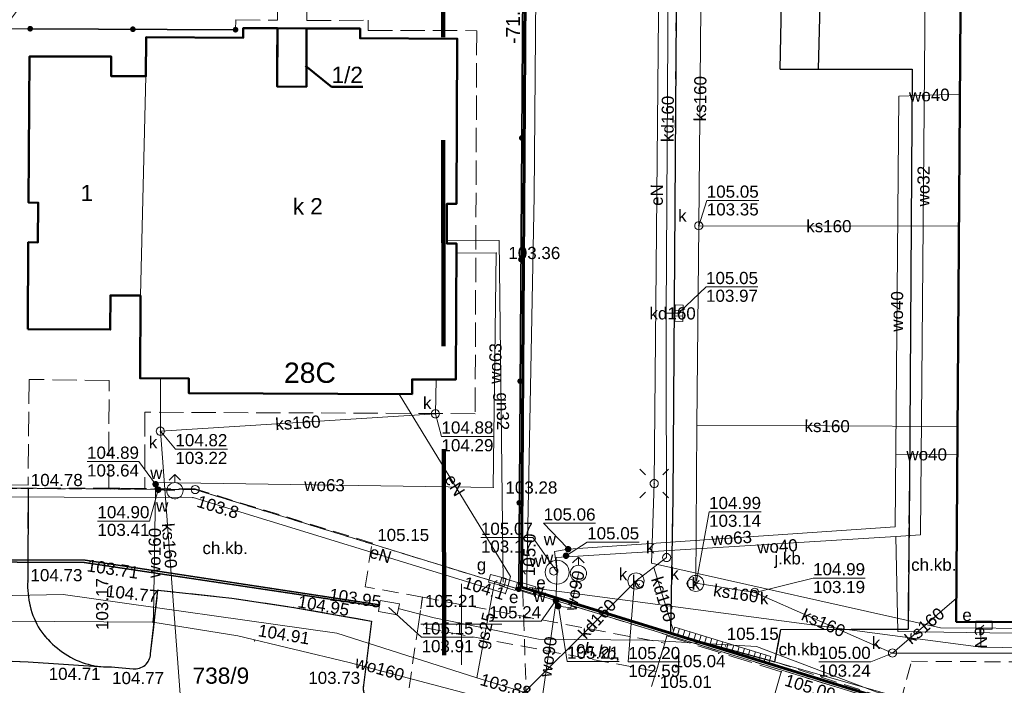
# Model space of a CAD drawing. Extents: x 6447898 to 6448503, y 5806748 to 5807122.
# Tile 20 of 50: x 6448123 to 6448183, y 5806896 to 5806937. Entities that reach past the tile are written whole.
import ezdxf
from ezdxf.enums import TextEntityAlignment as Align

# ---------------------------------------------------------------- set-up
doc = ezdxf.new("R2010")
doc.units = 0
doc.header["$PDSIZE"] = 0.75
for name, pattern in [('DASHED', [19.05, 12.7, -6.35]), ('PRZER1-1', [2, 1, -1]), ('PRZER2-1', [3, 2, -1]), ('PRZER3-1', [4, 3, -1]), ('PRZER4-1', [5, 4, -1])]:
    doc.linetypes.add(name, pattern=pattern)
doc.layers.get('0').update_dxf_attribs({"linetype": 'CONTINUOUS', "lineweight": 13})
for name, color, linetype, lineweight in [('GEPADR_O', 7, 'CONTINUOUS', 18), ('GEPPGD', 7, 'CONTINUOUS', 18), ('GESBLO', 7, 'CONTINUOUS', 18), ('GESBLO_O', 7, 'CONTINUOUS', 18), ('GESBZN', 7, 'PRZER4-1', 50), ('GESBZN_O', 7, 'PRZER4-1', 50), ('GESBZO', 1, 'CONTINUOUS', 50), ('GESBZO_O', 1, 'CONTINUOUS', 50), ('GESDZI', 7, 'CONTINUOUS', 18), ('GESDZI_O', 7, 'CONTINUOUS', 18), ('GESKKL', 3, 'PRZER3-1', 18), ('GESUZY', 3, 'PRZER1-1', 18), ('GSLKFU', 7, 'CONTINUOUS', 18), ('GSLKOG', 7, 'CONTINUOUS', 35), ('GSLKRW', 7, 'CONTINUOUS', 25), ('GSPWPS', 7, 'CONTINUOUS', 13), ('GSPWPS_O', 7, 'CONTINUOUS', 13), ('GSSKOA', 7, 'PRZER3-1', 18), ('GSSKOA_O', 7, 'PRZER3-1', 18), ('GSSKOD', 7, 'PRZER2-1', 18), ('GSSKOD_O', 7, 'PRZER2-1', 18), ('GULEPR', 240, 'CONTINUOUS', 18), ('GULEPR_O', 240, 'CONTINUOUS', 18), ('GULGPR', 2, 'CONTINUOUS', 18), ('GULGPR_O', 2, 'CONTINUOUS', 18), ('GULKDK', 32, 'CONTINUOUS', 18), ('GULKPR', 32, 'CONTINUOUS', 18), ('GULKPR_O', 32, 'CONTINUOUS', 18), ('GULLOB', 7, 'CONTINUOUS', 35), ('GULTPR', 30, 'CONTINUOUS', 18), ('GULWPR', 5, 'CONTINUOUS', 18), ('GULWPR_O', 5, 'CONTINUOUS', 18), ('GUPELA', 7, 'CONTINUOUS', 18), ('GUPESE', 240, 'CONTINUOUS', 18), ('GUPESE_O', 240, 'CONTINUOUS', 18), ('GUPGSG', 2, 'CONTINUOUS', 18), ('GUPGSG_O', 2, 'CONTINUOUS', 18), ('GUPIWZ', 7, 'CONTINUOUS', 18), ('GUPIWZ_O', 7, 'CONTINUOUS', 18), ('GUPKKS', 32, 'CONTINUOUS', 18), ('GUPKSD', 32, 'CONTINUOUS', 18), ('GUPKSD_O', 32, 'CONTINUOUS', 18), ('GUPPRZ', 7, 'CONTINUOUS', 18), ('GUPPRZ_O', 7, 'CONTINUOUS', 18), ('GUPWDT', 5, 'CONTINUOUS', 18), ('GUPWZA', 5, 'CONTINUOUS', 18), ('GUPWZA_O', 5, 'CONTINUOUS', 18), ('GUSIKP', 7, 'CONTINUOUS', 18), ('GUSKSD', 32, 'CONTINUOUS', 18), ('GUSKSD_O', 32, 'CONTINUOUS', 18), ('obrys', 130, 'DASHED', 120)]:
    doc.layers.add(name, color=color, linetype=linetype, lineweight=lineweight)
doc.layers.add('OBRYS DZIAŁKA', color=7, linetype='CONTINUOUS', lineweight=60, true_color=0xffff4d)
doc.styles.add('GEO-INFO', font='arial.ttf')

# ---------------------------------------------------------------- blocks, each defined once
blk = doc.blocks.new('KOLO')
blk.add_hatch(color=0).paths.add_polyline_path([(-0.5, 0), (-0.482963, -0.12941), (-0.433013, -0.25), (-0.353553, -0.353553), (-0.25, -0.433013), (-0.12941, -0.482963), (0, -0.5), (0.12941, -0.482963), (0.25, -0.433013), (0.353553, -0.353553), (0.433013, -0.25), (0.482963, -0.12941), (0.5, 0), (0.482963, 0.12941), (0.433013, 0.25), (0.353553, 0.353553), (0.25, 0.433013), (0.12941, 0.482963), (0, 0.5), (-0.12941, 0.482963), (-0.25, 0.433013), (-0.353553, 0.353553), (-0.433013, 0.25), (-0.482963, 0.12941)])
blk = doc.blocks.new('PION_C')
at = {"color": 0}
blk.add_lwpolyline([(0, 0.5), (0, -0.5)], dxfattribs=at)
blk = doc.blocks.new('SUEO')
blk.add_hatch(color=0).paths.add_polyline_path([(-0.002174, 0.089974), (0.023762, 0.086807), (0.042561, 0.0793), (0.060131, 0.066965), (0.076266, 0.047786), (0.086234, 0.025762), (0.089972, 0.002226), (0.088646, -0.015553), (0.081114, -0.038994), (0.066834, -0.060276), (0.049699, -0.075033), (0.027576, -0.085671), (0.004027, -0.08991), (-0.019639, -0.087831), (-0.040932, -0.080154), (-0.059082, -0.067892), (-0.073734, -0.051607), (-0.08374, -0.032979), (-0.089221, -0.011817), (-0.089063, 0.012951), (-0.082571, 0.035806), (-0.069528, 0.057148), (-0.048957, 0.075519), (-0.026898, 0.085887)])
at = {"color": 0}
for points in [[(-1.767767, 1.767767), (-1.06066, 1.06066)], [(1.767767, 1.767767), (1.06066, 1.06066)], [(-1.767767, -1.767767), (-1.06066, -1.06066)], [(1.767767, -1.767767), (1.06066, -1.06066)]]:
    blk.add_lwpolyline(points, dxfattribs=at)
blk = doc.blocks.new('OKRAG_PELNY')
at = {"color": 0}
blk.add_lwpolyline([(0, 0.5), (0.12941, 0.482963), (0.25, 0.433013), (0.353553, 0.353553), (0.433013, 0.25), (0.482963, 0.12941), (0.5, 0), (0.482963, -0.12941), (0.433013, -0.25), (0.353553, -0.353553), (0.25, -0.433013), (0.12941, -0.482963), (0, -0.5), (-0.12941, -0.482963), (-0.25, -0.433013), (-0.353553, -0.353553), (-0.433013, -0.25), (-0.482963, -0.12941), (-0.5, 0), (-0.482963, 0.12941), (-0.433013, 0.25), (-0.353553, 0.353553), (-0.25, 0.433013), (-0.12941, 0.482963)], close=True, dxfattribs=at)
blk = doc.blocks.new('POINT')
at = {"color": 0}
blk.add_point((0, 0), dxfattribs=at)
blk = doc.blocks.new('SZAFA1')
at = {"color": 0}
blk.add_lwpolyline([(-1, -0.5), (-1, 0.5), (1, 0.5), (1, -0.5)], close=True, dxfattribs=at)
blk = doc.blocks.new('SUUS05')
at = {"color": 0}
blk.add_lwpolyline([(0.5, -0.25), (-0.5, -0.25), (-0.5, 0.25), (0.5, 0.25)], close=True, dxfattribs=at)
for points in [[(-0.175, -0.25), (-0.175, 0.25)], [(0.175, -0.25), (0.175, 0.25)]]:
    blk.add_lwpolyline(points, dxfattribs=at)
blk = doc.blocks.new('SUUS02')
at = {"color": 0}
for points in [[(-0.707107, 1.292893), (0, 2), (0.707107, 1.292893)], [(0, 1), (0, 2)]]:
    blk.add_lwpolyline(points, dxfattribs=at)
blk.add_lwpolyline([(0, 1), (0.173648, 0.984808), (0.34202, 0.939693), (0.5, 0.866025), (0.642788, 0.766044), (0.766044, 0.642788), (0.866025, 0.5), (0.939693, 0.34202), (0.984808, 0.173648), (1, 0), (0.984808, -0.173648), (0.939693, -0.34202), (0.866025, -0.5), (0.75575, -0.654861), (0.618159, -0.786053), (0.458227, -0.888835), (0.281733, -0.959493), (0.095056, -0.995472), (-0.095056, -0.995472), (-0.281733, -0.959493), (-0.458227, -0.888835), (-0.618159, -0.786053), (-0.75575, -0.654861), (-0.866025, -0.5), (-0.945001, -0.327068), (-0.989821, -0.142315), (-0.998867, 0.047582), (-0.971812, 0.235759), (-0.909632, 0.415415), (-0.814576, 0.580057), (-0.690079, 0.723734), (-0.540641, 0.841254), (-0.371662, 0.928368), (-0.189251, 0.981929)], close=True, dxfattribs=at)
blk = doc.blocks.new('KTOK04')
at = {"color": 0}
blk.add_lwpolyline([(0, 0), (-0.01711, -0.261052), (-0.068148, -0.517638), (-0.152241, -0.765367), (-0.267949, -1), (-0.413293, -1.217523), (-0.585786, -1.414214), (-0.782477, -1.586707), (-1, -1.732051)], dxfattribs=at)
blk = doc.blocks.new('EPPGN')
blk.add_hatch(color=0).paths.add_polyline_path([(0, -0.09), (0.027812, -0.085595), (0.052901, -0.072812), (0.072812, -0.052901), (0.085595, -0.027812), (0.09, 0), (0.085595, 0.027812), (0.072812, 0.052901), (0.052901, 0.072812), (0.027812, 0.085595), (0, 0.09), (-0.027812, 0.085595), (-0.052901, 0.072812), (-0.072812, 0.052901), (-0.085595, 0.027812), (-0.09, 0), (-0.085595, -0.027812), (-0.072812, -0.052901), (-0.052901, -0.072812), (-0.027812, -0.085595)])
blk = doc.blocks.new('EPPGS')
at = {"color": 0}
blk.add_lwpolyline([(0, 0.5), (0.154508, 0.475528), (0.293893, 0.404508), (0.404508, 0.293893), (0.475528, 0.154508), (0.5, 0), (0.475528, -0.154508), (0.404508, -0.293893), (0.293893, -0.404508), (0.154508, -0.475528), (0, -0.5), (-0.154508, -0.475528), (-0.293893, -0.404508), (-0.404508, -0.293893), (-0.475528, -0.154508), (-0.5, 0), (-0.475528, 0.154508), (-0.404508, 0.293893), (-0.293893, 0.404508), (-0.154508, 0.475528)], close=True, dxfattribs=at)

msp = doc.modelspace()

# ---------------------------------------------------------------- linework, layer by layer
at = {"elevation": 100, "flags": 128}
for points in [[(6448150, 5806897.5), (6448150, 5806902.5)], [(6448147.5, 5806900), (6448152.5, 5806900)]]:
    msp.add_lwpolyline(points, dxfattribs=at)
at = {"layer": 'GESBLO', "elevation": 10.18}
for points in [[(6448130.54, 5806933.8), (6448130.55, 5806936.2), (6448136.55, 5806936.17), (6448136.55, 5806936.77), (6448138.65, 5806936.76), (6448138.64, 5806933.16), (6448140.44, 5806933.15), (6448140.45, 5806936.75), (6448143.75, 5806936.74), (6448143.75, 5806936.14), (6448149.75, 5806936.11), (6448149.71, 5806925.94), (6448149.11, 5806925.94), (6448149.1, 5806923.49), (6448149.7, 5806923.49), (6448149.66, 5806915.09), (6448146.96, 5806915.1), (6448146.96, 5806914.2), (6448133.18, 5806914.26), (6448133.18, 5806915.16), (6448130.18, 5806915.17), (6448130.2, 5806920.27)], [(6448123.35, 5806935.01), (6448128.4, 5806935.01), (6448128.39, 5806933.81), (6448130.54, 5806933.8), (6448130.2, 5806920.27), (6448128.35, 5806920.28), (6448128.34, 5806918.18), (6448123.25, 5806918.2), (6448123.28, 5806923.56), (6448123.88, 5806923.55), (6448123.9, 5806926), (6448123.3, 5806926.01)]]:
    msp.add_lwpolyline(points, close=True, dxfattribs=at)
at = {"layer": 'GESBZN', "ltscale": 0.5, "elevation": 10.18}
msp.add_lwpolyline([(6448138.65, 5806936.76), (6448138.64, 5806933.16), (6448140.44, 5806933.15), (6448140.45, 5806936.75)], close=True, dxfattribs=at)
at = {"layer": 'GESBZN_O', "elevation": 10.8, "flags": 128}
msp.add_lwpolyline([(6448143.929, 5806933.156), (6448141.988, 5806933.156), (6448139.683, 5806934.988)], dxfattribs=at)
at = {"layer": 'GESBZO', "elevation": 10.18}
for points in [[(6448180.92, 5806955.26), (6448205.93, 5806955.09), (6448205.53, 5806900.04), (6448180.53, 5806900.16)], [(6448123.25, 5806918.2), (6448123.28, 5806923.56), (6448123.88, 5806923.55), (6448123.9, 5806926), (6448123.3, 5806926.01), (6448123.35, 5806935.01), (6448128.4, 5806935.01), (6448128.39, 5806933.81), (6448130.54, 5806933.8), (6448130.55, 5806936.2), (6448136.55, 5806936.17), (6448136.55, 5806936.77), (6448138.65, 5806936.76), (6448138.64, 5806933.16), (6448140.44, 5806933.15), (6448140.45, 5806936.75), (6448143.75, 5806936.74), (6448143.75, 5806936.14), (6448149.75, 5806936.11), (6448149.71, 5806925.94), (6448149.11, 5806925.94), (6448149.1, 5806923.49), (6448149.7, 5806923.49), (6448149.66, 5806915.09), (6448146.96, 5806915.1), (6448146.96, 5806914.2), (6448133.18, 5806914.26), (6448133.18, 5806915.16), (6448130.18, 5806915.17), (6448130.2, 5806920.27), (6448128.35, 5806920.28), (6448128.34, 5806918.18)]]:
    msp.add_lwpolyline(points, close=True, dxfattribs=at)
at = {"layer": 'GESDZI', "elevation": 10.22}
msp.add_lwpolyline([(6447947.144, 5807106.691), (6447943.57, 5806972.007), (6447945.952, 5806961.309), (6447947.76, 5806958.22), (6447958.842, 5806964.609), (6447965.851, 5806952.15), (6447965.901, 5806954.89), (6447976.35, 5806954.66), (6447976.081, 5806941.611), (6447968.351, 5806941.801), (6447965.751, 5806946.39), (6447958.522, 5806959.149), (6447949.97, 5806954.35), (6447974.881, 5806910.343), (6447975.461, 5806909.323), (6448108.58, 5806908.47), (6448109, 5806973.47), (6448154, 5806973.18), (6448153.539, 5806902.166), (6448290.541, 5806859.987)], dxfattribs=at)
for points in [[(6448108.58, 5806908.47), (6448133.583, 5806908.31), (6448153.539, 5806902.166), (6448154, 5806973.18), (6448109, 5806973.47)], [(6448281.342, 5806841.899), (6448290.514, 5806841.988), (6448290.541, 5806859.987), (6448153.539, 5806902.166), (6448133.583, 5806908.31), (6448108.58, 5806908.47), (6447975.461, 5806909.323), (6447986.863, 5806889.257), (6448130.513, 5806888.326)]]:
    msp.add_lwpolyline(points, close=True, dxfattribs=at)
at = {"layer": 'GESKKL', "ltscale": 0.5}
msp.add_line((6448215.42, 5806883.11, 10.06), (6448153.785, 5806902.09, 10.06), dxfattribs=at)
at = {"layer": 'GESUZY', "ltscale": 0.5}
for p, q in [((6448153.95, 5806966.02, 10.08), (6448153.539, 5806902.166, 10.08)), ((6448133.583, 5806908.31, 10.08), (6448118.829, 5806908.405, 10.08)), ((6448153.539, 5806902.166, 10.08), (6448133.583, 5806908.31, 10.08)), ((6448153.539, 5806902.166, 10.08), (6448153.785, 5806902.09, 10.08)), ((6448153.785, 5806902.09, 10.08), (6448153.539, 5806902.166, 10.08)), ((6448215.42, 5806883.11, 10.08), (6448153.785, 5806902.09, 10.08)), ((6448153.785, 5806902.09, 10.08), (6448215.42, 5806883.11, 10.08))]:
    msp.add_line(p, q, dxfattribs=at)
at = {"layer": 'GESUZY', "linetype": 'PRZER2-1', "ltscale": 0.5}
msp.add_line((6448153.785, 5806902.09, 10.08), (6448154.503, 5806880.942, 10.08), dxfattribs=at)
at = {"layer": 'GESUZY', "ltscale": 0.5, "elevation": 10.08}
msp.add_lwpolyline([(6448132.87, 5806973.316), (6448109, 5806973.47), (6448108.86, 5806951.35), (6448108.58, 5806908.47), (6448118.829, 5806908.405), (6448133.583, 5806908.31), (6448153.539, 5806902.166), (6448153.95, 5806966.02), (6448154, 5806973.18)], close=True, dxfattribs=at)
at = {"layer": 'GSLKFU', "elevation": 10.18}
msp.add_lwpolyline([(6448123.4, 5806936.73), (6448122.12, 5806936.72)], dxfattribs=at)
at = {"layer": 'GSLKOG', "elevation": 10.18}
for points in [[(6448107.95, 5806914.48), (6448108.6, 5806914.48), (6448108.84, 5806947.36), (6448108.86, 5806951.35), (6448109.02, 5806973.47), (6448154.03, 5806973.17), (6448153.539, 5806902.166)], [(6448123.4, 5806936.73), (6448136.07, 5806936.67)]]:
    msp.add_lwpolyline(points, dxfattribs=at)
at = {"layer": 'GSLKRW', "elevation": 10.18}
for points in [[(6448202.92, 5806955.5), (6448180.08, 5806955.55), (6448180.03, 5806949.16), (6448172.14, 5806949.24), (6448172.15, 5806946.23), (6448171.87, 5806945.5), (6448171.04, 5806945.23), (6448170.22, 5806945.41), (6448169.87, 5806946.11), (6448169.87, 5806955.48), (6448163.37, 5806955.61), (6448163.05, 5806907.83), (6448162.91, 5806899.45), (6448169.35, 5806897.68), (6448169.72, 5806899.68), (6448177.56, 5806899.7)], [(6448169.68, 5806934.24), (6448169.75, 5806938.26), (6448170.03, 5806938.96), (6448170.9, 5806939.27), (6448171.77, 5806938.99), (6448172.12, 5806938.2), (6448172.01, 5806934.23), (6448177.81, 5806934.23), (6448177.64, 5806908.72), (6448177.56, 5806899.7)], [(6448169.68, 5806934.24), (6448172.01, 5806934.23)]]:
    msp.add_lwpolyline(points, dxfattribs=at)
for points in [[(6448113.17, 5806897.96, 0.156236), (6448116.04, 5806899.15, 0.080446), (6448117.08, 5806900.33, 0.134923), (6448117.8, 5806902.57), (6448117.83, 5806907.19), (6448117.84, 5806908.49), (6448123.27, 5806908.4), (6448123.25, 5806902.67, 0.150589), (6448124, 5806899.67, 0.070763), (6448125.08, 5806898.52, 0.155555), (6448127.95, 5806897.37)], [(6448119.14, 5806897.86), (6448123.28, 5806897.68), (6448127.95, 5806897.37), (6448128.4, 5806897.37), (6448129.75, 5806897.25, 0.420523), (6448130.83, 5806898.17), (6448131.28, 5806902.11), (6448135.84, 5806901.61), (6448139.66, 5806901.04), (6448144.46, 5806900.2), (6448143.96, 5806896.24, 0.394425), (6448144.72, 5806895.09), (6448146.55, 5806894.59), (6448145.41, 5806888.23)]]:
    msp.add_lwpolyline(points, format="xyb", dxfattribs=at)
at = {"layer": 'GSSKOA', "ltscale": 0.5, "elevation": 10.18}
for points in [[(6448117.9, 5806936.74), (6448123.4, 5806936.73), (6448136.07, 5806936.67), (6448136.08, 5806937.27), (6448138.66, 5806937.26), (6448138.67, 5806939.8), (6448140.47, 5806939.77), (6448140.46, 5806937.24), (6448144.25, 5806937.25), (6448144.25, 5806936.62), (6448150.95, 5806936.61), (6448150.85, 5806912.99), (6448130.47, 5806913.08), (6448130.47, 5806908.39), (6448128.25, 5806908.37), (6448128.27, 5806915.04), (6448123.33, 5806915.1), (6448123.27, 5806908.58), (6448117.75, 5806908.65)], [(6448177.64, 5806908.72), (6448177.56, 5806899.7), (6448169.72, 5806899.68), (6448169.35, 5806897.68), (6448162.91, 5806899.45), (6448163.05, 5806907.83)]]:
    msp.add_lwpolyline(points, dxfattribs=at)
for points in [[(6448123.25, 5806918.2), (6448123.28, 5806923.56), (6448123.88, 5806923.55), (6448123.9, 5806926), (6448123.3, 5806926.01), (6448123.35, 5806935.01), (6448128.4, 5806935.01), (6448128.39, 5806933.81), (6448130.54, 5806933.8), (6448130.55, 5806936.2), (6448136.55, 5806936.17), (6448136.55, 5806936.77), (6448138.65, 5806936.76), (6448138.64, 5806933.16), (6448140.44, 5806933.15), (6448140.45, 5806936.75), (6448143.75, 5806936.74), (6448143.75, 5806936.14), (6448149.75, 5806936.11), (6448149.71, 5806925.94), (6448149.11, 5806925.94), (6448149.1, 5806923.49), (6448149.7, 5806923.49), (6448149.66, 5806915.09), (6448146.96, 5806915.1), (6448146.96, 5806914.2), (6448133.18, 5806914.26), (6448133.18, 5806915.16), (6448130.18, 5806915.17), (6448130.2, 5806920.27), (6448128.35, 5806920.28), (6448128.34, 5806918.18)], [(6448145.566, 5806889.099), (6448146.358, 5806893.52), (6448152.81, 5806892.32), (6448158.48, 5806891.38), (6448158.76, 5806892.57), (6448160.58, 5806892.34), (6448162.02, 5806897.09), (6448162.55, 5806898.84), (6448162.68, 5806899.28), (6448169.74, 5806897.07), (6448168.06, 5806891.33), (6448167.64, 5806890.87), (6448167.34, 5806889.27), (6448176.51, 5806887.25), (6448188.07, 5806884.46), (6448192.73, 5806883.31), (6448196.92, 5806882.22), (6448195.78, 5806877.91), (6448183.27, 5806881.14), (6448164.71, 5806885.32), (6448157.59, 5806886.89), (6448150.88, 5806888.18)]]:
    msp.add_lwpolyline(points, close=True, dxfattribs=at)
msp.add_lwpolyline([(6448119.14, 5806897.86), (6448123.28, 5806897.68), (6448127.95, 5806897.37), (6448128.4, 5806897.37), (6448129.75, 5806897.25, 0.420523), (6448130.83, 5806898.17), (6448131.28, 5806902.11), (6448135.84, 5806901.61), (6448139.66, 5806901.04), (6448144.46, 5806900.2), (6448143.96, 5806896.24, 0.394425), (6448144.72, 5806895.09), (6448146.55, 5806894.59), (6448145.41, 5806888.23), (6448142.99, 5806888.77), (6448136.6, 5806889.82), (6448131.79, 5806890.48), (6448127.69, 5806890.86), (6448121.28, 5806891.28)], format="xyb", dxfattribs=at)
at = {"layer": 'GSSKOD', "ltscale": 0.5, "elevation": 10.18}
for points in [[(6448163.37, 5806955.61), (6448163.05, 5806907.83)], [(6448177.64, 5806908.72), (6448177.56, 5806899.7), (6448169.72, 5806899.68), (6448169.35, 5806897.68), (6448177.09, 5806895.15), (6448177.77, 5806897.72), (6448194.19, 5806897.63), (6448192.16, 5806891.22), (6448195.09, 5806890.11), (6448197.46, 5806897.55), (6448202.67, 5806897.46), (6448199.77, 5806888.38), (6448202.68, 5806887.37), (6448205.87, 5806894.01), (6448205.93, 5806900.38), (6448206.23, 5806952.54)]]:
    msp.add_lwpolyline(points, dxfattribs=at)
for points in [[(6448180.92, 5806955.26), (6448205.93, 5806955.09), (6448205.53, 5806900.04), (6448180.53, 5806900.16)], [(6448162.55, 5806898.84), (6448162.02, 5806897.09), (6448147.335, 5806899.855), (6448147.6, 5806901.67)]]:
    msp.add_lwpolyline(points, close=True, dxfattribs=at)
for points in [[(6448113.17, 5806897.96, 0.156236), (6448116.04, 5806899.15, 0.080446), (6448117.08, 5806900.33, 0.134923), (6448117.8, 5806902.57), (6448117.83, 5806907.19), (6448117.84, 5806908.49), (6448123.27, 5806908.4), (6448123.25, 5806902.67, 0.150589), (6448124, 5806899.67, 0.070763), (6448125.08, 5806898.52, 0.155555), (6448127.95, 5806897.37), (6448123.28, 5806897.68), (6448119.14, 5806897.86)], [(6448123.27, 5806908.4), (6448123.25, 5806902.67, 0.150589), (6448124, 5806899.67, 0.070763), (6448125.08, 5806898.52, 0.155555), (6448127.95, 5806897.37), (6448128.4, 5806897.37), (6448129.75, 5806897.25, 0.420523), (6448130.83, 5806898.17), (6448131.28, 5806902.11), (6448135.84, 5806901.61), (6448139.66, 5806901.04), (6448144.46, 5806900.2), (6448143.96, 5806896.24, 0.394425), (6448144.72, 5806895.09), (6448146.55, 5806894.59), (6448147.335, 5806899.855), (6448147.5, 5806900.96), (6448147.6, 5806901.67), (6448144.07, 5806902.32), (6448144.49, 5806905.01), (6448133.57, 5806908.35), (6448130.43, 5806908.38), (6448128.29, 5806908.39)]]:
    msp.add_lwpolyline(points, format="xyb", close=True, dxfattribs=at)
at = {"layer": 'GULEPR', "elevation": 10.14}
for points in [[(6448103.443, 5806978.883), (6448110, 5806978.18), (6448110.18, 5806977.92), (6448109.97, 5806974.21), (6448110.23, 5806973.96), (6448133.89, 5806974.09), (6448154.48, 5806973.99), (6448154.71, 5806973.8), (6448154.64, 5806960.82), (6448154.62, 5806941.35), (6448154.5, 5806926.42), (6448154.04, 5806902.85), (6448154.05, 5806902.34), (6448154.04, 5806902.21)], [(6448206.92, 5806958.68), (6448207.5, 5806958.63), (6448207.05, 5806898.22), (6448205.78, 5806898.23), (6448182.06, 5806898.59), (6448154.18, 5806902.28)], [(6448179.57, 5806899.79), (6448161.74, 5806903.77), (6448161.899, 5806908.678), (6448162.225, 5806944.272)], [(6448152.91, 5806902.48), (6448153.03, 5806902.95), (6448146.16, 5806914.2)], [(6448152.91, 5806902.48), (6448152.89, 5806902.37), (6448152.72, 5806901.9), (6448133.45, 5806907.82), (6448109.56, 5806907.89), (6448109.1, 5806907.9)], [(6448193.26, 5806900.1), (6448193.26, 5806899.71), (6448179.57, 5806899.79)], [(6448182.06, 5806898.59), (6448182.05, 5806899.78), (6448182.241, 5806899.951)]]:
    msp.add_lwpolyline(points, dxfattribs=at)
at = {"layer": 'GULGPR', "elevation": 10.14}
for points in [[(6448152.58, 5806902.6), (6448152.33, 5806923.67), (6448149.1, 5806923.69)], [(6448150.96, 5806896.7), (6448152.04, 5806902.58), (6448152.22, 5806902.71)], [(6448080.27, 5806886.92), (6448080.28, 5806887.42), (6448080.4, 5806893.42), (6448080.56, 5806901.86), (6448081.128, 5806901.886), (6448097.56, 5806901.84), (6448108.38, 5806901.94), (6448116.11, 5806901.65), (6448125.43, 5806901.83), (6448142.31, 5806899.45), (6448150.96, 5806896.7), (6448173.04, 5806889.99), (6448195.98, 5806882.96), (6448218.89, 5806875.87), (6448241.85, 5806868.78), (6448264.78, 5806861.77), (6448287.06, 5806854.88)]]:
    msp.add_lwpolyline(points, dxfattribs=at)
at = {"layer": 'GULKDK', "elevation": 10.14}
for points in [[(6448163.163, 5806899.829), (6448169.103, 5806898.009)], [(6448163.017, 5806899.351), (6448168.957, 5806897.531)]]:
    msp.add_lwpolyline(points, dxfattribs=at)
at = {"layer": 'GULKPR', "elevation": 10.14}
for points in [[(6448164.47, 5806902.53), (6448164.52, 5806912.28), (6448164.65, 5806924.58), (6448164.79, 5806940.25), (6448165.02, 5806954.63)], [(6448162.79, 5806943.15), (6448162.64, 5806919.19), (6448162.665, 5806904.117), (6448160.777, 5806902.674), (6448151.47, 5806893.39), (6448144.5, 5806894.44)], [(6448164.65, 5806924.58), (6448180.7, 5806924.56)], [(6448162.64, 5806919.19), (6448163.43, 5806919.19)], [(6448131.43, 5806911.91), (6448131.43, 5806915.166)], [(6448148.4, 5806912.98), (6448148.448, 5806915.094)], [(6448131.43, 5806911.91), (6448148.4, 5806912.98)], [(6448164.52, 5806912.28), (6448180.62, 5806912.2)], [(6448132.97, 5806891.56), (6448131.43, 5806911.91)], [(6448161.88, 5806903.51), (6448163.09, 5806899.59)], [(6448168.1, 5806901.97), (6448164.47, 5806902.53)], [(6448168.1, 5806901.97), (6448176.6, 5806898.23)], [(6448176.6, 5806898.23), (6448180.54, 5806901.61)], [(6448169.03, 5806897.77), (6448169.35, 5806897.68), (6448192.13, 5806891.16)], [(6448203.82, 5806897.87), (6448195.89, 5806898.22), (6448176.6, 5806898.23)]]:
    msp.add_lwpolyline(points, dxfattribs=at)
at = {"layer": 'GULLOB', "elevation": 10.12}
for points in [[(6448097.84, 5806904.07), (6448126.79, 5806903.95), (6448144.952, 5806901.208)], [(6448097.84, 5806903.96), (6448126.74, 5806903.82), (6448144.934, 5806901.089)]]:
    msp.add_lwpolyline(points, dxfattribs=at)
at = {"layer": 'GULTPR', "elevation": 10.14}
msp.add_lwpolyline([(6448190.92, 5806892.37), (6448175.63, 5806895.82), (6448168.22, 5806898.64), (6448161.44, 5806899.03), (6448154.77, 5806899.09), (6448148.32, 5806900.4), (6448146.11, 5806900.98)], dxfattribs=at)
at = {"layer": 'GULWPR', "elevation": 10.14}
for points in [[(6447931.17, 5806968.35), (6447931.68, 5806968.43), (6447941.86, 5806967.61), (6447951.32, 5806966.33), (6447952.16, 5806964.97), (6447958.14, 5806955.27), (6447964.25, 5806945.13), (6447967.72, 5806939.41), (6447976.3, 5806925.37), (6447983.83, 5806912.63), (6447989.8, 5806903), (6447990.74, 5806901.23), (6448005.3, 5806901.11), (6448031.8, 5806901.14), (6448053.72, 5806900.93), (6448064.23, 5806900.97), (6448081.44, 5806901.04), (6448090.77, 5806900.7), (6448092.71, 5806900.63), (6448097.35, 5806900.47), (6448111, 5806900.26), (6448115.82, 5806900.23), (6448130.97, 5806900.13)], [(6448178.33, 5806905.52), (6448178.69, 5806948.53), (6448177.959, 5806949.22)], [(6448176.76, 5806906.01), (6448176.99, 5806932.58)], [(6448176.99, 5806932.58), (6448180.76, 5806932.69)], [(6448131.14, 5806908.64), (6448131.15, 5806908.74), (6448151.97, 5806908.44), (6448152.15, 5806922.9), (6448149.697, 5806922.89)], [(6448180.61, 5806910.47), (6448176.81, 5806910.5)], [(6448130.97, 5806900.13), (6448131, 5806900.51), (6448131.14, 5806908.3), (6448131.14, 5806908.64)], [(6448132.33, 5806908.24), (6448131.3, 5806908.3), (6448131.14, 5806908.3)], [(6448176.76, 5806906.01), (6448156.59, 5806904.63), (6448155.75, 5806904.5), (6448155.91, 5806903.21)], [(6448155.91, 5806903.21), (6448155.86, 5806904.13), (6448176.8, 5806905.42), (6448178.33, 5806905.52)], [(6448176.8, 5806905.42), (6448176.94, 5806899.56), (6448184.02, 5806899.45), (6448197.17, 5806899.35), (6448202.68, 5806899.27)], [(6448155.91, 5806903.21), (6448155.84, 5806901.46), (6448155.81, 5806901.16), (6448154.9, 5806894.84), (6448154.83, 5806894.55)], [(6448155.81, 5806901.16), (6448155.97, 5806901.12), (6448156.75, 5806901.01), (6448157.22, 5806903.14)], [(6448290.52, 5806857.81), (6448278.77, 5806861.44), (6448250.97, 5806870.34), (6448239.49, 5806873.52), (6448227.38, 5806877.08), (6448215.68, 5806880.82), (6448199.11, 5806885.97), (6448179.9, 5806892.07), (6448169.8, 5806892.98), (6448163.76, 5806893.13), (6448160.34, 5806893.27), (6448158.02, 5806893.71), (6448154.83, 5806894.55), (6448151.89, 5806895.32), (6448143.07, 5806897.64), (6448136.22, 5806899.29), (6448130.97, 5806900.13)]]:
    msp.add_lwpolyline(points, dxfattribs=at)
at = {"layer": 'GUPPRZ_O', "elevation": 10.8, "flags": 128}
for points in [[(6448168.344, 5806926.137), (6448165.141, 5806926.137), (6448164.65, 5806924.58)], [(6448165.141, 5806926.137), (6448168.344, 5806926.137)], [(6448168.3, 5806920.811), (6448165.097, 5806920.811), (6448163.421, 5806919.202)], [(6448165.097, 5806920.811), (6448168.3, 5806920.811)], [(6448151.98, 5806911.59), (6448148.777, 5806911.59), (6448148.4, 5806912.98)], [(6448135.564, 5806910.809), (6448132.36, 5806910.809), (6448131.43, 5806911.91)], [(6448148.777, 5806911.59), (6448151.98, 5806911.59)], [(6448132.36, 5806910.809), (6448135.564, 5806910.809)], [(6448126.908, 5806910.039), (6448130.112, 5806910.039), (6448131.14, 5806908.64)], [(6448126.908, 5806910.039), (6448130.112, 5806910.039)], [(6448127.551, 5806906.371), (6448130.754, 5806906.371), (6448131.3, 5806908.3)], [(6448168.488, 5806906.934), (6448165.285, 5806906.934), (6448164.51, 5806902.662)], [(6448165.285, 5806906.934), (6448168.488, 5806906.934)], [(6448127.551, 5806906.371), (6448130.754, 5806906.371)], [(6448158.279, 5806906.235), (6448155.075, 5806906.235), (6448156.521, 5806904.725)], [(6448151.208, 5806905.346), (6448154.411, 5806905.346), (6448155.911, 5806903.215)], [(6448151.208, 5806905.346), (6448154.411, 5806905.346)], [(6448160.97, 5806905.072), (6448157.766, 5806905.072), (6448156.431, 5806904.207)], [(6448163.501, 5806897.68), (6448160.298, 5806897.68), (6448160.688, 5806902.674)], [(6448174.907, 5806902.848), (6448171.703, 5806902.848), (6448168.138, 5806901.953)], [(6448171.703, 5806902.848), (6448174.907, 5806902.848)], [(6448151.718, 5806900.199), (6448154.921, 5806900.199), (6448155.868, 5806901.532)], [(6448150.75, 5806899.203), (6448147.547, 5806899.203), (6448145.535, 5806901.029)], [(6448159.729, 5806897.705), (6448156.526, 5806897.705), (6448156.004, 5806901.124)], [(6448147.547, 5806899.203), (6448150.75, 5806899.203)], [(6448172.051, 5806897.691), (6448175.254, 5806897.691), (6448176.601, 5806898.226)], [(6448160.298, 5806897.68), (6448163.501, 5806897.68)], [(6448172.051, 5806897.691), (6448175.254, 5806897.691)]]:
    msp.add_lwpolyline(points, dxfattribs=at)
at = {"layer": 'GUSIKP', "elevation": 10.14}
msp.add_lwpolyline([(6448155.911, 5806902.472, -1), (6448155.911, 5806903.948, -1)], format="xyb", close=True, dxfattribs=at)
msp.add_lwpolyline([(6448146.18, 5806901.27), (6448146.05, 5806900.59), (6448144.89, 5806900.79), (6448144.99, 5806901.47)], close=True, dxfattribs=at)
at = {"layer": 'GUSKSD', "elevation": 10.14}
for points in [[(6448160.777, 5806902.176, -1), (6448160.777, 5806903.172, -1)], [(6448164.465, 5806902.031, -1), (6448164.465, 5806903.02, -1)]]:
    msp.add_lwpolyline(points, format="xyb", close=True, dxfattribs=at)
at = {"layer": 'obrys'}
msp.add_line((6448148.826, 5806967.955), (6448149.01, 5806855.102), dxfattribs=at)
at = {"layer": 'OBRYS DZIAŁKA'}
for p, q in [((6448153.706, 5806902.284), (6448154.167, 5806973.314)), ((6448290.397, 5806860.191), (6448153.706, 5806902.284))]:
    msp.add_line(p, q, dxfattribs=at)

# ---------------------------------------------------------------- block references
at = {"layer": 'GEPPGD', "xscale": 0.5, "yscale": 0.5}
for name, p in [('EPPGS', (6448133.583, 5806908.31, 10.24)), ('EPPGN', (6448153.539, 5806902.166, 10.24))]:
    msp.add_blockref(name, p, dxfattribs=at)
at = {"layer": 'GSLKFU', "xscale": 0.75, "yscale": 0.75, "rotation": 180.4476142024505}
msp.add_blockref('KTOK04', (6448122.12, 5806936.72, 10.18), dxfattribs=at)
at = {"layer": 'GSLKOG', "xscale": 0.35, "yscale": 0.35}
for p in [(6448123.4, 5806936.73, 10.18), (6448129.735, 5806936.7, 10.18), (6448136.07, 5806936.67, 10.18), (6448153.731, 5806929.994, 10.18), (6448153.679, 5806922.495, 10.18), (6448153.628, 5806914.995, 10.18), (6448153.576, 5806907.495, 10.18), (6448153.539, 5806902.166, 10.18)]:
    msp.add_blockref('KOLO', p, dxfattribs=at)
at = {"layer": 'GSPWPS', "xscale": 0.09, "yscale": 0.09}
for p in [(6448123.27, 5806908.4, 10.08), (6448144.49, 5806905.01, 10.08), (6448123.25, 5806902.67, 10.08), (6448131.28, 5806902.11, 10.08), (6448147.6, 5806901.67, 10.08), (6448139.66, 5806901.04, 10.08), (6448137.24, 5806898.98, 10.08), (6448166.3, 5806898.67, 10.08), (6448165.88, 5806898.21, 10.08), (6448127.95, 5806897.37, 10.08), (6448128.4, 5806897.37, 10.08), (6448162.02, 5806897.09, 10.08), (6448169.74, 5806897.07, 10.08)]:
    msp.add_blockref('KOLO', p, dxfattribs=at)
at = {"layer": 'GULKDK', "xscale": 0.5, "yscale": 0.5, "rotation": 342.9650766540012}
for p in [(6448163.09, 5806899.59, 10.14), (6448163.383, 5806899.5, 10.14), (6448163.717, 5806899.398, 10.14), (6448164.052, 5806899.295, 10.14), (6448164.387, 5806899.193, 10.14), (6448164.721, 5806899.09, 10.14), (6448165.056, 5806898.988, 10.14), (6448165.391, 5806898.885, 10.14), (6448165.725, 5806898.783, 10.14), (6448166.06, 5806898.68, 10.14), (6448166.395, 5806898.577, 10.14), (6448166.729, 5806898.475, 10.14), (6448167.064, 5806898.372, 10.14), (6448167.399, 5806898.27, 10.14), (6448167.733, 5806898.167, 10.14), (6448168.068, 5806898.065, 10.14), (6448168.403, 5806897.962, 10.14), (6448168.737, 5806897.86, 10.14), (6448169.03, 5806897.77, 10.14)]:
    msp.add_blockref('PION_C', p, dxfattribs=at)
at = {"layer": 'GUPELA', "xscale": 0.5, "yscale": 0.5}
for name, p in [('SUEO', (6448161.9, 5806908.68, 10.15)), ('OKRAG_PELNY', (6448161.9, 5806908.68, 10.16))]:
    msp.add_blockref(name, p, dxfattribs=at)
at = {"layer": 'GUPESE', "xscale": 0.5, "yscale": 0.5}
for p, rotation in [((6448152.91, 5806902.48, 10.16), 342.8880658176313), ((6448154.04, 5806902.21, 10.16), 342.8880624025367)]:
    msp.add_blockref('SZAFA1', p, dxfattribs=dict(at, rotation=rotation))
msp.add_blockref('SZAFA1', (6448182.241, 5806899.951, 10.16), dxfattribs=at)
at = {"layer": 'GUPGSG', "xscale": 0.5, "yscale": 0.5, "rotation": 345.7987978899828}
msp.add_blockref('SZAFA1', (6448152.22, 5806902.71, 10.16), dxfattribs=at)
at = {"layer": 'GUPIWZ', "xscale": 0.5, "yscale": 0.5}
for p in [(6448155.704, 5806903.288, 10.18), (6448160.99, 5806902.47, 10.18), (6448164.17, 5806902.51, 10.18)]:
    msp.add_blockref('OKRAG_PELNY', p, dxfattribs=at)
at = {"layer": 'GUPKKS', "rotation": 268.4535060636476}
msp.add_blockref('SUUS05', (6448163.43, 5806919.19, 10.16), dxfattribs=at)
at = {"layer": 'GUPKSD', "xscale": 0.5, "yscale": 0.5}
for p in [(6448164.65, 5806924.58, 10.16), (6448148.4, 5806912.98, 10.16), (6448131.43, 5806911.91, 10.16), (6448162.665, 5806904.117, 10.16), (6448168.1, 5806901.97, 10.16), (6448176.6, 5806898.23, 10.16)]:
    msp.add_blockref('OKRAG_PELNY', p, dxfattribs=at)
at = {"layer": 'GUPPRZ'}
for p in [(6448164.65, 5806924.58, 10.16), (6448152.15, 5806922.9, 10.16), (6448163.43, 5806919.19, 10.16), (6448148.4, 5806912.98, 10.16), (6448131.43, 5806911.91, 10.16), (6448131.14, 5806908.64, 10.16), (6448131.3, 5806908.3, 10.16), (6448151.97, 5806908.44, 10.16), (6448133.45, 5806907.82, 10.16), (6448156.59, 5806904.63, 10.16), (6448126.74, 5806903.82, 10.16), (6448156.46, 5806904.23, 10.16), (6448155.91, 5806903.21, 10.16), (6448154.05, 5806902.34, 10.16), (6448160.99, 5806902.47, 10.16), (6448164.47, 5806902.53, 10.16), (6448168.1, 5806901.97, 10.16), (6448152.72, 5806901.9, 10.16), (6448155.84, 5806901.46, 10.16), (6448144.952, 5806901.208, 10.16), (6448145.535, 5806901.029, 10.16), (6448155.97, 5806901.12, 10.16), (6448130.97, 5806900.13, 10.16), (6448176.6, 5806898.23, 10.16), (6448150.96, 5806896.7, 10.16)]:
    msp.add_blockref('POINT', p, dxfattribs=at)
at = {"layer": 'GUPWDT', "xscale": 0.5, "yscale": 0.5}
for p in [(6448132.33, 5806908.24, 10.16), (6448157.22, 5806903.14, 10.16)]:
    msp.add_blockref('SUUS02', p, dxfattribs=at)
at = {"layer": 'GUPWZA', "xscale": 0.4, "yscale": 0.4}
for p in [(6448131.14, 5806908.64, 10.16), (6448131.3, 5806908.3, 10.16), (6448156.46, 5806904.23, 10.16), (6448156.59, 5806904.63, 10.16), (6448155.84, 5806901.46, 10.16), (6448155.97, 5806901.12, 10.16)]:
    msp.add_blockref('KOLO', p, dxfattribs=at)

# ---------------------------------------------------------------- texts
at = {"color": 6, "lineweight": 15, "style": 'GEO-INFO'}
msp.add_text('-71.01-', height=0.85, rotation=90, dxfattribs=at).set_placement((6448153.869, 5806937.673), align=Align.BOTTOM_CENTER)
at = {"layer": 'GEPADR_O', "style": 'GEO-INFO'}
msp.add_text('28C', height=1.25, dxfattribs=at).set_placement((6448139.058, 5806914.89, 10.8))
at = {"layer": 'GESBLO_O', "style": 'GEO-INFO'}
for s, p in [('1', (6448126.895, 5806926.598, 10.8)), ('2', (6448141.065, 5806925.792, 10.8))]:
    msp.add_text(s, height=1, dxfattribs=at).set_placement(p, align=Align.MIDDLE)
at = {"layer": 'GESBZN_O', "style": 'GEO-INFO'}
msp.add_text('1/2', height=1, dxfattribs=at).set_placement((6448142.959, 5806933.886), align=Align.MIDDLE_CENTER)
at = {"layer": 'GESBZO_O', "style": 'GEO-INFO'}
msp.add_text('k', height=1, dxfattribs=at).set_placement((6448139.948, 5806925.794, 10.8), align=Align.MIDDLE)
at = {"layer": 'GESDZI_O', "style": 'GEO-INFO'}
msp.add_text('738/9', height=1, dxfattribs=at).set_placement((6448135.166, 5806896.854, 10.8), align=Align.MIDDLE)
at = {"layer": 'GSPWPS_O', "style": 'GEO-INFO'}
for s, p in [('104.78', (6448123.439, 5806908.525, 10.8)), ('105.15', (6448144.811, 5806905.135, 10.8)), ('104.73', (6448123.419, 5806902.657, 10.8)), ('105.21', (6448147.755, 5806901.062, 10.8)), ('105.15', (6448166.377, 5806899.04, 10.8)), ('105.04', (6448163.095, 5806897.354, 10.8)), ('104.71', (6448124.541, 5806896.572, 10.8)), ('104.77', (6448128.455, 5806896.312, 10.8)), ('105.01', (6448162.247, 5806896.078, 10.8))]:
    msp.add_text(s, height=0.75, dxfattribs=at).set_placement(p)
for s, rotation, p in [('104.77', 353.74257, (6448128.046, 5806901.696, 10.8)), ('104.95', 350.07375, (6448139.857, 5806901.055, 10.8)), ('104.91', 350.61429, (6448137.418, 5806899.271, 10.8)), ('105.09', 342.61825, (6448169.881, 5806896.238, 10.8))]:
    msp.add_text(s, height=0.75, rotation=rotation, dxfattribs=at).set_placement(p)
at = {"layer": 'GSSKOA_O', "style": 'GEO-INFO'}
msp.add_text('j.kb.', height=0.75, dxfattribs=at).set_placement((6448170.275, 5806903.976, 10.8), align=Align.MIDDLE)
at = {"layer": 'GSSKOD_O', "style": 'GEO-INFO'}
for p in [(6448135.425, 5806904.719, 10.8), (6448179.149, 5806903.689, 10.8), (6448170.964, 5806898.477, 10.8)]:
    msp.add_text('ch.kb.', height=0.75, dxfattribs=at).set_placement(p, align=Align.MIDDLE)
msp.add_text('ch.kb.', height=0.75, rotation=349.28088, dxfattribs=at).set_placement((6448158.477, 5806898.377, 10.8), align=Align.MIDDLE)
at = {"layer": 'GULEPR_O', "style": 'GEO-INFO'}
for rotation, p in [(89.47487, (6448162.062, 5806926.475, 10.8)), (301.41102, (6448149.595, 5806908.575, 10.8)), (342.92235, (6448145.015, 5806904.3, 10.8)), (270.48147, (6448182.055, 5806899.185, 10.8))]:
    msp.add_text('eN', height=0.75, rotation=rotation, dxfattribs=at).set_placement(p, align=Align.MIDDLE)
at = {"layer": 'GULGPR_O', "style": 'GEO-INFO'}
for s, rotation, p in [('gn32', 270.67979, (6448152.455, 5806913.135, 10.8)), ('gs25', 77.31973, (6448151.56, 5806899.59, 10.8))]:
    msp.add_text(s, height=0.75, rotation=rotation, dxfattribs=at).set_placement(p, align=Align.MIDDLE)
at = {"layer": 'GULKPR_O', "style": 'GEO-INFO'}
for s, rotation, p in [('ks160', 89.48812, (6448164.72, 5806932.415, 10.8)), ('kd160', 89.64131, (6448162.715, 5806931.17, 10.8)), ('ks160', 359.9286, (6448172.675, 5806924.57, 10.8)), ('ks160', 3.60786, (6448139.915, 5806912.445, 10.8)), ('ks160', 359.7153, (6448172.57, 5806912.24, 10.8)), ('ks160', 274.32766, (6448132.011, 5806904.846, 10.8)), ('kd160', 287.15407, (6448162.485, 5806901.55, 10.8)), ('ks160', 351.23012, (6448166.946, 5806901.922, 10.8)), ('kd160', 47.28495, (6448158.369, 5806900.344, 10.8)), ('ks160', 336.25051, (6448172.35, 5806900.1, 10.8)), ('ks160', 40.62524, (6448178.57, 5806899.92, 10.8))]:
    msp.add_text(s, height=0.75, rotation=rotation, dxfattribs=at).set_placement(p, align=Align.MIDDLE)
msp.add_text('kd160', height=0.75, dxfattribs=at).set_placement((6448163.035, 5806919.19, 10.8), align=Align.MIDDLE)
at = {"layer": 'GULWPR_O', "style": 'GEO-INFO'}
for s, rotation, p in [('wo40', 1.67129, (6448178.875, 5806932.635, 10.8)), ('wo32', 89.52044, (6448178.51, 5806927.025, 10.8)), ('wo40', 89.50404, (6448176.875, 5806919.295, 10.8)), ('wo63', 89.28682, (6448152.095, 5806916.087, 10.8)), ('wo40', 359.54767, (6448178.71, 5806910.485, 10.8)), ('wo63', 359.17447, (6448141.56, 5806908.59, 10.8)), ('wo160', 88.9704, (6448131.07, 5806904.405, 10.8)), ('wo63', 3.91399, (6448166.675, 5806905.32, 10.8)), ('wo40', 3.52521, (6448169.5, 5806904.814, 10.8)), ('wo90', 77.55667, (6448156.985, 5806902.075, 10.8)), ('wo90', 81.80645, (6448155.355, 5806898, 10.8)), ('wo160', 343.88358, (6448144.965, 5806897.274, 10.8))]:
    msp.add_text(s, height=0.75, rotation=rotation, dxfattribs=at).set_placement(p, align=Align.MIDDLE)
at = {"layer": 'GUPESE_O', "style": 'GEO-INFO'}
for p in [(6448155.208, 5806902.198, 10.8), (6448153.526, 5806901.306, 10.8), (6448181.491, 5806900.201, 10.8)]:
    msp.add_text('e', height=0.75, dxfattribs=at).set_placement(p, align=Align.RIGHT)
at = {"layer": 'GUPGSG_O', "style": 'GEO-INFO'}
msp.add_text('g', height=0.75, dxfattribs=at).set_placement((6448151.538, 5806903.302, 10.8), align=Align.RIGHT)
at = {"layer": 'GUPIWZ_O', "style": 'GEO-INFO'}
for s, p in [('w', (6448154.954, 5806903.538, 10.8)), ('k', (6448160.24, 5806902.72, 10.8)), ('k', (6448163.42, 5806902.76, 10.8))]:
    msp.add_text(s, height=0.75, dxfattribs=at).set_placement(p, align=Align.RIGHT)
at = {"layer": 'GUPKSD_O', "style": 'GEO-INFO'}
for p in [(6448163.9, 5806924.83, 10.8), (6448148.156, 5806913.275, 10.8), (6448131.245, 5806910.854, 10.8), (6448161.915, 5806904.367, 10.8), (6448168.945, 5806901.231, 10.8), (6448175.85, 5806898.48, 10.8)]:
    msp.add_text('k', height=0.75, dxfattribs=at).set_placement(p, align=Align.RIGHT)
at = {"layer": 'GUPPRZ_O', "style": 'GEO-INFO'}
for s, p in [('105.05', (6448165.141, 5806926.31)), ('103.35', (6448165.141, 5806925.215)), ('105.05', (6448165.097, 5806920.983)), ('103.97', (6448165.097, 5806919.888)), ('104.88', (6448148.777, 5806911.763)), ('104.82', (6448132.36, 5806910.981)), ('104.29', (6448148.777, 5806910.668)), ('104.89', (6448126.908, 5806910.211)), ('103.22', (6448132.36, 5806909.886)), ('103.64', (6448126.908, 5806909.116)), ('104.99', (6448165.285, 5806907.107)), ('104.90', (6448127.551, 5806906.543)), ('103.41', (6448127.551, 5806905.448)), ('105.07', (6448151.208, 5806905.518)), ('103.14', (6448165.285, 5806906.012)), ('103.17', (6448151.208, 5806904.423)), ('104.99', (6448171.703, 5806903.021)), ('103.19', (6448171.703, 5806901.926)), ('105.15', (6448147.547, 5806899.375)), ('103.91', (6448147.547, 5806898.28)), ('105.20', (6448160.298, 5806897.852)), ('105.00', (6448172.051, 5806897.864)), ('102.59', (6448160.298, 5806896.757)), ('103.24', (6448172.051, 5806896.769))]:
    msp.add_text(s, height=0.75, dxfattribs=at).set_placement(p)
for s, p in [('103.36', (6448152.9, 5806922.9, 10.8)), ('103.28', (6448152.72, 5806908.44, 10.8)), ('105.06', (6448155.075, 5806906.778)), ('105.05', (6448157.766, 5806905.615)), ('105.24', (6448151.718, 5806900.742)), ('105.21', (6448156.526, 5806898.247)), ('103.73', (6448140.556, 5806896.698))]:
    msp.add_text(s, height=0.75, dxfattribs=at).set_placement(p, align=Align.MIDDLE_LEFT)
for s, rotation, p in [('103.8', 342.92235, (6448133.731, 5806907.622, 10.8)), ('105.0', 88.88195, (6448154.167, 5806902.973, 10.8)), ('103.71', 351.46465, (6448126.913, 5806903.644, 10.8)), ('103.17', 90, (6448127.837, 5806899.649, 10.8)), ('104.1', 342.92235, (6448150.164, 5806902.609, 10.8)), ('103.95', 351.41535, (6448141.862, 5806901.858, 10.8)), ('103.88', 344.04283, (6448151.195, 5806896.635, 10.8))]:
    msp.add_text(s, height=0.75, rotation=rotation, dxfattribs=at).set_placement(p, align=Align.MIDDLE_LEFT)
at = {"layer": 'GUPWZA_O', "style": 'GEO-INFO'}
for p in [(6448131.561, 5806908.964, 10.8), (6448131.92, 5806906.946, 10.8), (6448155.84, 5806904.88, 10.8), (6448155.671, 5806903.717, 10.8), (6448155.09, 5806901.71, 10.8), (6448155.22, 5806901.37, 10.8)]:
    msp.add_text('w', height=0.75, dxfattribs=at).set_placement(p, align=Align.RIGHT)
at = {"layer": 'GUSKSD_O', "style": 'GEO-INFO'}
for p in [(6448160.778, 5806902.674, 10.8), (6448164.466, 5806902.525, 10.8)]:
    msp.add_text('k', height=0.75, dxfattribs=at).set_placement(p, align=Align.MIDDLE)

doc.saveas('drawing.dxf')
